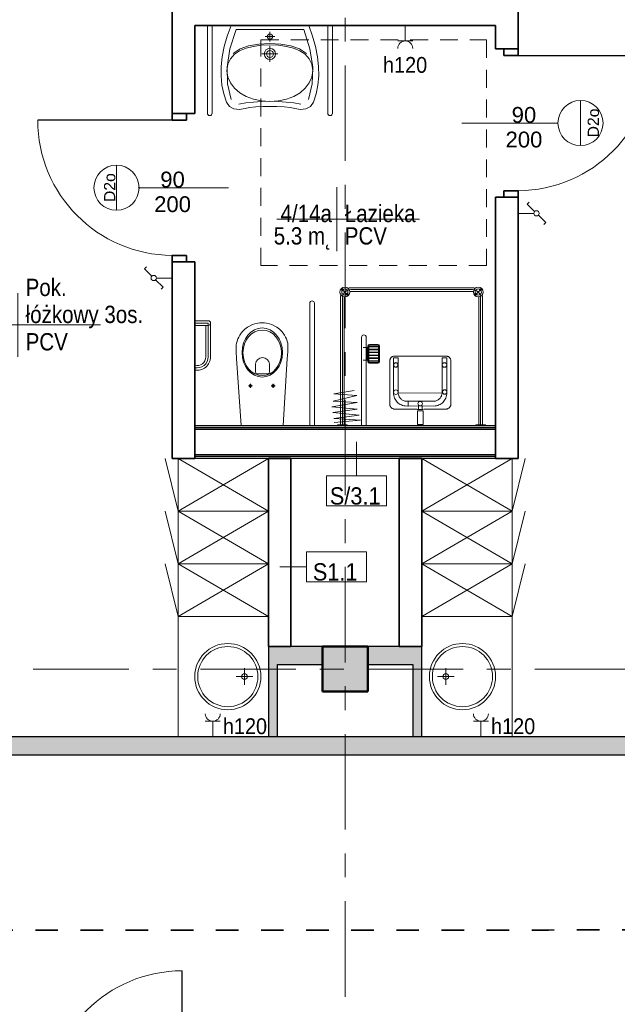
# Model space of a CAD drawing. Header units: centimetres. Extents: x 101 to 4622, y -1383 to 1498.
# Tile 66 of 68: x 3741 to 4138, y 390 to 1044. Entities that reach past the tile are written whole.
import ezdxf

# ---------------------------------------------------------------- set-up
doc = ezdxf.new("R2010")
doc.units = ezdxf.units.CM
for name, pattern in [('Dash', [30, 15, -15]), ('Oś', [111.125, 63.5, -15.875, 15.875, -15.875]), ('Ponad', [19.844, 11.9065, -7.9375])]:
    doc.linetypes.add(name, pattern=pattern)
for name, color, linetype, lineweight in [('A-AREA-IDEN', 2, 'Continuous', 18), ('A-DETL', 90, 'Continuous', 9), ('A-DETL-GENF', 92, 'Continuous', 18), ('A-DETL-MEDM', 33, 'Continuous', 35), ('A-DOOR', 31, 'Continuous', 25), ('A-DOOR-IDEN', 31, 'Continuous', 18), ('A-FLOR-OVHD', 1, 'Ponad', 18), ('A-WALL', 113, 'Continuous', 25), ('A-WALL-FNSH', 113, 'Continuous', 25), ('A-WALL-IDEN', 211, 'Continuous', 18), ('A-WALL-PATT', 111, 'Continuous', 25), ('E-ELE-QPM-IDEN', 2, 'Continuous', 18), ('E-ELEC-EQPM', 71, 'Continuous', 18), ('I-FURN', 30, 'Continuous', 18), ('P-SANR-FIXT', 6, 'Continuous', 18), ('S-COLS', 52, 'Continuous', 25), ('S-GRID', 1, 'Continuous', 18)]:
    doc.layers.add(name, color=color, linetype=linetype, lineweight=lineweight)
doc.styles.add('Arial_1', font='arial.ttf', dxfattribs={"height": 7.5})
doc.styles.add('Arial_13', font='arial.ttf', dxfattribs={"width": 0.9, "height": 10.5})
doc.styles.add('Arial_4', font='arial.ttf', dxfattribs={"width": 0.85, "height": 11.5})
doc.styles.add('Arial_6', font='arial.ttf', dxfattribs={"width": 0.9, "height": 11.5})
doc.styles.add('Arial_7', font='arial.ttf', dxfattribs={"height": 10.5})

# ---------------------------------------------------------------- blocks, each defined once
blk = doc.blocks.new('M_Concrete-Square-Column - 300 x 300mm-1161001-4_piętro II PT - projektowany - PPOŻ B')
at = {"layer": 'S-COLS', "lineweight": 18}
blk.add_hatch(color=254, dxfattribs=at).paths.add_polyline_path([(15, 15), (-15, 15), (-15, -15), (15, -15)], flags=0)
at = {"layer": 'S-COLS', "lineweight": 50}
for p, q in [((15, 15), (-15, 15)), ((-15, 15), (-15, -15)), ((15, -15), (15, 15)), ((-15, -15), (15, -15))]:
    blk.add_line(p, q, dxfattribs=at)
blk = doc.blocks.new('DRZWI 1S - Drzwi 90-1363984-4_piętro II PT - projektowany - PPOŻ B')
at = {"layer": 'A-DETL-GENF'}
for p, q in [((-50, 6), (-50, -3.5)), ((-45.7, 6), (-50, 6)), ((-45.7, -3.5), (-45.7, 6)), ((50, 6), (45.7, 6)), ((45.7, 6), (45.7, -3.5)), ((50, -3.5), (50, 6)), ((-50, -3.5), (-45.7, -3.5)), ((45.7, -3.5), (50, -3.5))]:
    blk.add_line(p, q, dxfattribs=at)
at = {"layer": 'A-DETL-MEDM'}
for p, q in [((-45.7, 6), (-50, 6)), ((-50, 6), (-50, -3.5)), ((-45.7, -3.5), (-45.7, 6)), ((45.7, -3.5), (45.7, 6)), ((45.7, 6), (50, 6)), ((50, 6), (50, -3.5)), ((-50, -3.5), (-45.7, -3.5)), ((50, -3.5), (45.7, -3.5))]:
    blk.add_line(p, q, dxfattribs=at)
at = {"layer": 'A-DOOR'}
blk.add_line((45.7, 6), (45.7, 95.39), dxfattribs=at)
at = {"layer": 'A-DOOR', "lineweight": 18}
blk.add_line((0, 28.5), (0, -28.5), dxfattribs=at)
blk.add_arc((45.7, 5.39), 90, 90, 179.60932, dxfattribs=at)
blk = doc.blocks.new('umywalka dla N_65x56 koło - Type 1-1334146-4_piętro II PT - projektowany - PPOŻ B')
at = {"layer": 'P-SANR-FIXT'}
for p, q in [((-29.1, -65.9), (-29.1, -7.5)), ((-25.9, -65.9), (-25.9, -7.5)), ((-15.89, -14.7), (-13.31, -7.5)), ((-14.09, -23.15), (-10.01, -10.3)), ((-10.01, -10.3), (12.5, -10.3)), ((12.5, -10.3), (35.01, -10.3)), ((12.5, -18.23), (12.5, -11.72)), ((35.01, -10.3), (39.09, -23.15)), ((38.31, -7.5), (40.89, -14.7)), ((50.9, -65.9), (50.9, -7.5)), ((54.1, -7.5), (54.1, -65.9)), ((-17.85, -21.67), (-15.89, -14.7)), ((12.43, -19.54), (5.06, -19.92)), ((15.75, -14.98), (9.25, -14.98)), ((10.89, -14.3), (10.75, -14.98)), ((10.75, -14.98), (10.89, -15.66)), ((11.26, -13.74), (10.89, -14.3)), ((10.89, -15.66), (11.26, -16.21)), ((11.82, -13.36), (11.26, -13.74)), ((11.26, -16.21), (11.82, -16.59)), ((12.5, -13.22), (11.82, -13.36)), ((11.82, -16.59), (12.5, -16.73)), ((19.81, -19.92), (12.43, -19.54)), ((13.18, -13.36), (12.5, -13.22)), ((12.5, -16.73), (13.18, -16.59)), ((13.74, -13.74), (13.18, -13.36)), ((13.18, -16.59), (13.74, -16.21)), ((14.11, -14.3), (13.74, -13.74)), ((13.74, -16.21), (14.11, -15.66)), ((14.25, -14.98), (14.11, -14.3)), ((14.11, -15.66), (14.25, -14.98)), ((40.89, -14.7), (42.85, -21.67)), ((-19.18, -28.39), (-17.85, -21.67)), ((-15.95, -35.24), (-14.09, -23.15)), ((-7.38, -23.21), (-11.89, -26.24)), ((-11.14, -26.76), (-7.63, -24.42)), ((-7.63, -24.42), (-3.39, -22.67)), ((-1.64, -21.13), (-7.38, -23.21)), ((-3.39, -22.67), (1.45, -21.46)), ((5.06, -19.92), (-1.64, -21.13)), ((1.45, -21.46), (6.76, -20.76)), ((6.76, -20.76), (12.43, -20.54)), ((9.04, -25.06), (8.75, -26.51)), ((9.85, -23.86), (9.04, -25.06)), ((11.04, -23.06), (9.85, -23.86)), ((10.38, -25.62), (10.2, -26.51)), ((10.87, -24.89), (10.38, -25.62)), ((11.61, -24.39), (10.87, -24.89)), ((12.5, -22.76), (11.04, -23.06)), ((12.5, -24.21), (11.61, -24.39)), ((12.43, -20.54), (18.1, -20.76)), ((12.5, -31.76), (12.5, -21.26)), ((13.96, -23.06), (12.5, -22.76)), ((13.39, -24.39), (12.5, -24.21)), ((14.13, -24.89), (13.39, -24.39)), ((15.15, -23.86), (13.96, -23.06)), ((14.62, -25.62), (14.13, -24.89)), ((14.8, -26.51), (14.62, -25.62)), ((15.96, -25.06), (15.15, -23.86)), ((16.25, -26.51), (15.96, -25.06)), ((18.1, -20.76), (23.42, -21.46)), ((26.51, -21.13), (19.81, -19.92)), ((23.42, -21.46), (28.26, -22.67)), ((32.25, -23.21), (26.51, -21.13)), ((28.26, -22.67), (32.5, -24.42)), ((36.76, -26.24), (32.25, -23.21)), ((32.5, -24.42), (36.01, -26.76)), ((39.09, -23.15), (40.95, -35.24)), ((42.85, -21.67), (44.18, -28.39)), ((-19.89, -34.88), (-19.18, -28.39)), ((-15.49, -33.33), (-13.8, -29.72)), ((-13.8, -29.72), (-11.14, -26.76)), ((7.16, -26.51), (17.84, -26.51)), ((8.75, -26.51), (9.04, -27.97)), ((9.04, -27.97), (9.85, -29.16)), ((9.85, -29.16), (11.04, -29.97)), ((10.2, -26.51), (10.38, -27.41)), ((10.38, -27.41), (10.87, -28.14)), ((10.87, -28.14), (11.61, -28.63)), ((11.04, -29.97), (12.5, -30.26)), ((11.61, -28.63), (12.5, -28.81)), ((12.5, -28.81), (13.39, -28.63)), ((12.5, -30.26), (13.96, -29.97)), ((13.39, -28.63), (14.13, -28.14)), ((13.96, -29.97), (15.15, -29.16)), ((14.13, -28.14), (14.62, -27.41)), ((14.62, -27.41), (14.8, -26.51)), ((15.15, -29.16), (15.96, -27.97)), ((15.96, -27.97), (16.25, -26.51)), ((36.01, -26.76), (38.67, -29.72)), ((38.67, -29.72), (40.36, -33.33)), ((44.18, -28.39), (44.89, -34.88)), ((-19.97, -41.14), (-19.89, -34.88)), ((-16.08, -37.64), (-15.49, -33.33)), ((-15.49, -41.92), (-16.08, -37.64)), ((-15.64, -46.48), (-15.95, -35.24)), ((40.36, -33.33), (40.95, -37.64)), ((40.95, -37.64), (40.36, -41.92)), ((40.95, -35.24), (40.64, -46.48)), ((44.89, -34.88), (44.97, -41.14)), ((-19.42, -47.19), (-19.97, -41.14)), ((-13.79, -45.83), (-15.49, -41.92)), ((40.36, -41.92), (38.68, -45.83)), ((44.97, -41.14), (44.42, -47.19)), ((-18.22, -53.01), (-19.42, -47.19)), ((-13.17, -56.78), (-15.64, -46.48)), ((-11.11, -49.31), (-13.79, -45.83)), ((-7.59, -52.29), (-11.11, -49.31)), ((-3.33, -54.72), (-7.59, -52.29)), ((32.54, -52.29), (28.31, -54.72)), ((36.03, -49.31), (32.54, -52.29)), ((38.68, -45.83), (36.03, -49.31)), ((40.64, -46.48), (38.17, -56.78)), ((44.42, -47.19), (43.22, -53.01)), ((-16.38, -58.62), (-18.22, -53.01)), ((-14.43, -61.47), (-16.38, -58.62)), ((-3.44, -59.13), (1.64, -58.58)), ((1.52, -56.54), (-3.33, -54.72)), ((6.84, -57.67), (1.52, -56.54)), ((1.64, -58.58), (6.99, -58.24)), ((12.52, -58.06), (6.84, -57.67)), ((6.99, -58.24), (12.48, -58.02)), ((12.48, -58.02), (17.98, -58.24)), ((18.18, -57.67), (12.52, -58.06)), ((17.98, -58.24), (23.33, -58.58)), ((23.49, -56.54), (18.18, -57.67)), ((23.33, -58.58), (28.41, -59.13)), ((28.31, -54.72), (23.49, -56.54)), ((41.38, -58.62), (39.43, -61.47)), ((43.22, -53.01), (41.38, -58.62)), ((-11.49, -63.08), (-14.43, -61.47)), ((-7.9, -63.51), (-11.49, -63.08)), ((-8.14, -60.01), (-3.44, -59.13)), ((-3.96, -62.78), (-7.9, -63.51)), ((-1.14, -62.22), (-3.96, -62.78)), ((3.08, -61.79), (-1.14, -62.22)), ((7.9, -61.54), (3.08, -61.79)), ((12.5, -61.51), (7.9, -61.54)), ((17.1, -61.54), (12.5, -61.51)), ((21.92, -61.79), (17.1, -61.54)), ((26.14, -62.22), (21.92, -61.79)), ((28.96, -62.78), (26.14, -62.22)), ((28.41, -59.13), (33.11, -60.01)), ((32.9, -63.51), (28.96, -62.78)), ((36.49, -63.08), (32.9, -63.51)), ((39.43, -61.47), (36.49, -63.08))]:
    blk.add_line(p, q, dxfattribs=at)
for centre in [(-27.5, -65.9), (52.5, -65.9)]:
    blk.add_arc(centre, 1.6, 180, 0, dxfattribs=at)
blk = doc.blocks.new('DRZWI 1S_łazienkowe - Drzwi 90-1357769-4_piętro II PT - projektowany - PPOŻ B')
at = {"layer": 'A-DETL-GENF'}
for p, q in [((-49.3, 2), (-45, 2)), ((-49.3, -7.5), (-49.3, 2)), ((-45, 2), (-45, -7.5)), ((45, 2), (49.3, 2)), ((45, -7.5), (45, 2)), ((49.3, 2), (49.3, -7.5)), ((-45, -7.5), (-49.3, -7.5)), ((49.3, -7.5), (45, -7.5))]:
    blk.add_line(p, q, dxfattribs=at)
at = {"layer": 'A-DETL-MEDM'}
for p, q in [((-49.3, -7.5), (-49.3, 2)), ((-49.3, 2), (-45, 2)), ((-45, 2), (-45, -7.5)), ((45, 2), (45, -7.5)), ((49.3, 2), (45, 2)), ((49.3, -7.5), (49.3, 2)), ((-45, -7.5), (-49.3, -7.5)), ((45, -7.5), (49.3, -7.5))]:
    blk.add_line(p, q, dxfattribs=at)
at = {"layer": 'A-DOOR', "lineweight": 18}
blk.add_line((0, -30), (0, 30), dxfattribs=at)
at = {"layer": 'A-DOOR'}
blk.add_line((45, -7.5), (45, -96.89), dxfattribs=at)
at = {"layer": 'A-DOOR', "lineweight": 18}
blk.add_arc((45, -6.89), 90, 180.39068, 270, dxfattribs=at)
blk = doc.blocks.new('DRZWI 1S_łazienkowe - Drzwi 90-1357770-4_piętro II PT - projektowany - PPOŻ B')
at = {"layer": 'A-DETL-GENF'}
for p, q in [((-49.3, 7.5), (-49.3, -2)), ((-45, 7.5), (-49.3, 7.5)), ((-45, -2), (-45, 7.5)), ((49.3, 7.5), (45, 7.5)), ((45, 7.5), (45, -2)), ((49.3, -2), (49.3, 7.5)), ((-49.3, -2), (-45, -2)), ((45, -2), (49.3, -2))]:
    blk.add_line(p, q, dxfattribs=at)
at = {"layer": 'A-DETL-MEDM'}
for p, q in [((-45, 7.5), (-49.3, 7.5)), ((-49.3, 7.5), (-49.3, -2)), ((-45, -2), (-45, 7.5)), ((45, -2), (45, 7.5)), ((45, 7.5), (49.3, 7.5)), ((49.3, 7.5), (49.3, -2)), ((-49.3, -2), (-45, -2)), ((49.3, -2), (45, -2))]:
    blk.add_line(p, q, dxfattribs=at)
at = {"layer": 'A-DOOR'}
blk.add_line((45, 7.5), (45, 96.89), dxfattribs=at)
at = {"layer": 'A-DOOR', "lineweight": 18}
blk.add_line((0, 30), (0, -30), dxfattribs=at)
blk.add_arc((45, 6.89), 90, 90, 179.60932, dxfattribs=at)
blk = doc.blocks.new('Blat - Blat-1345692-4_piętro II PT - projektowany - PPOŻ B')
at = {"layer": 'I-FURN'}
for p, q in [((0, -60), (0, 0)), ((80, -60), (0, -60))]:
    blk.add_line(p, q, dxfattribs=at)
blk = doc.blocks.new('umywalka okrągła d _44cm stal nierdzewna - Type 1-1345693-4_piętro II PT - projektowany - PPOŻ B')
at = {"layer": 'P-SANR-FIXT'}
for p, q in [((7, -18.93), (18, -18.93)), ((12.5, -13.43), (12.5, -24.43))]:
    blk.add_line(p, q, dxfattribs=at)
for centre, radius in [((12.5, -30), 22), ((12.5, -30), 20), ((12.5, -18.93), 1.9)]:
    blk.add_circle(centre, radius, dxfattribs=at)
blk = doc.blocks.new('Blat - Blat-1344448-4_piętro II PT - projektowany - PPOŻ B')
at = {"layer": 'I-FURN'}
for p, q in [((0, 60), (0, 0)), ((80, 60), (0, 60))]:
    blk.add_line(p, q, dxfattribs=at)
blk = doc.blocks.new('umywalka okrągła d _44cm stal nierdzewna - Type 1-1345566-4_piętro II PT - projektowany - PPOŻ B')
at = {"layer": 'P-SANR-FIXT'}
for p, q in [((12.5, 13.43), (12.5, 24.43)), ((7, 18.93), (18, 18.93))]:
    blk.add_line(p, q, dxfattribs=at)
for centre, radius in [((12.5, 30), 22), ((12.5, 30), 20), ((12.5, 18.93), 1.9)]:
    blk.add_circle(centre, radius, dxfattribs=at)
blk = doc.blocks.new('miska ustępowa dla N_35_5x54 wisząca koło narożna - Type 1-1388887-4_piętro II PT - projektowany - PPOŻ B')
at = {"layer": 'P-SANR-FIXT'}
for p, q in [((44.09, 92.2), (44.09, 11)), ((47.21, 92.2), (47.21, 11)), ((-23.38, 80.62), (-32.35, 80.62)), ((-23.38, 79.06), (-32.35, 79.06)), ((-23.38, 56.63), (-23.38, 79.06)), ((-21.82, 56.63), (-21.82, 79.06)), ((7.56, 78.51), (9.56, 78.98)), ((9.56, 78.98), (11.02, 79.17)), ((11.02, 79.17), (12.5, 79.25)), ((12.5, 79.25), (13.98, 79.17)), ((13.98, 79.17), (15.44, 78.98)), ((15.44, 78.98), (17.44, 78.51)), ((-32.35, 77.5), (-23.38, 77.5)), ((-24.94, 56.63), (-24.94, 77.5)), ((-2.34, 71.05), (-1.51, 72.26)), ((-1.51, 72.26), (-0.58, 73.39)), ((-0.58, 73.39), (1.02, 74.96)), ((1.02, 74.96), (2.75, 76.27)), ((2.75, 76.27), (4.01, 77.03)), ((4.01, 77.03), (6.13, 78.05)), ((6.13, 78.05), (7.56, 78.51)), ((17.44, 78.51), (18.87, 78.05)), ((18.87, 78.05), (20.99, 77.03)), ((20.99, 77.03), (22.25, 76.27)), ((22.25, 76.27), (23.98, 74.96)), ((23.98, 74.96), (25.58, 73.39)), ((25.58, 73.39), (26.51, 72.26)), ((26.51, 72.26), (27.34, 71.05)), ((-4.82, 64.32), (-4.57, 65.68)), ((-4.57, 65.68), (-4.19, 67.09)), ((-4.19, 67.09), (-3.69, 68.46)), ((-3.69, 68.46), (-3.07, 69.78)), ((-3.07, 69.78), (-2.34, 71.05)), ((27.34, 71.05), (28.07, 69.78)), ((28.07, 69.78), (28.69, 68.46)), ((28.69, 68.46), (29.19, 67.09)), ((29.19, 67.09), (29.57, 65.68)), ((29.57, 65.68), (29.53, 64.32)), ((-4.88, 59.89), (-4.82, 64.32)), ((-4.56, 55.56), (-4.88, 59.89)), ((29.58, 59.89), (29.22, 55.56)), ((29.53, 64.32), (29.58, 59.89)), ((-1.4, 11), (-4.56, 55.56)), ((29.22, 55.56), (26.4, 11)), ((8.17, 46.6), (8.17, 51.72)), ((17.32, 51.72), (17.32, 46.6)), ((16.4, 45.33), (9.09, 45.33)), ((3.32, 37.31), (6.14, 37.31)), ((4.69, 35.9), (4.69, 38.7)), ((18.43, 37.31), (21.25, 37.31)), ((19.8, 35.9), (19.8, 38.7))]:
    blk.add_line(p, q, dxfattribs=at)
for centre in [(4.69, 37.31), (19.8, 37.31)]:
    blk.add_circle(centre, 0.825, dxfattribs=at)
for centre, radius, start, end in [((45.65, 92.2), 1.56, 0, 180), ((-23.38, 79.06), 1.56, 360, 90), ((-23.38, 79.06), 1.56, 270, 360), ((-30.79, 56.63), 5.85, 254.56176, 0), ((-30.79, 56.63), 7.41, 257.86726, 0), ((-30.79, 56.63), 8.97, 260.00043, 0), ((12.74, 51.5), 4.58, 2.80221, 177.19779), ((9.34, 46.48), 1.17, 174.11014, 257.76605), ((16.15, 46.48), 1.17, 282.23395, 5.88986)]:
    blk.add_arc(centre, radius, start, end, dxfattribs=at)
for centre, major_axis, ratio in [((12.55, 59.51), (0, 16.33), 0.823529), ((12.55, 59.26), (0, 15.16), 0.845174)]:
    blk.add_ellipse(centre, major_axis=major_axis, ratio=ratio, dxfattribs=at)
blk = doc.blocks.new('szafki szatniowe - szafki bez siedziska-1388242-4_piętro II PT - projektowany - PPOŻ B')
at = {"layer": 'I-FURN'}
for p, q in [((-17.5, 60), (17.5, 68.63)), ((17.5, 60), (52.5, 68.63)), ((52.5, 60), (87.5, 68.63)), ((17.5, 0), (-17.5, 60)), ((17.5, 60), (-17.5, 0)), ((-17.5, 60), (17.5, 60)), ((-17.5, 0), (-17.5, 60)), ((52.5, 0), (17.5, 60)), ((52.5, 60), (17.5, 0)), ((17.5, 60), (52.5, 60)), ((17.5, 0), (17.5, 60)), ((17.5, 60), (17.5, 0)), ((87.5, 0), (52.5, 60)), ((87.5, 60), (52.5, 0)), ((52.5, 60), (87.5, 60)), ((52.5, 0), (52.5, 60)), ((52.5, 60), (52.5, 0))]:
    blk.add_line(p, q, dxfattribs=at)
blk = doc.blocks.new('szafki szatniowe - szafki bez siedziska-1388164-4_piętro II PT - projektowany - PPOŻ B')
at = {"layer": 'I-FURN'}
for p, q in [((17.5, -60), (-17.5, 0)), ((-17.5, 0), (-17.5, -60)), ((52.5, -60), (17.5, 0)), ((17.5, -60), (17.5, 0)), ((87.5, -60), (52.5, 0)), ((17.5, 0), (-17.5, -60)), ((52.5, 0), (17.5, -60)), ((17.5, 0), (17.5, -60)), ((87.5, 0), (52.5, -60)), ((52.5, 0), (52.5, -60)), ((52.5, -60), (52.5, 0)), ((-17.5, -60), (17.5, -68.63)), ((-17.5, -60), (17.5, -60)), ((17.5, -60), (52.5, -68.63)), ((17.5, -60), (52.5, -60)), ((52.5, -60), (87.5, -68.63)), ((52.5, -60), (87.5, -60))]:
    blk.add_line(p, q, dxfattribs=at)
blk = doc.blocks.new('brodzik natryskowy dla N - Type 1-1388449-4_piętro II PT - projektowany - PPOŻ B')
at = {"layer": 'P-SANR-FIXT'}
for p, q in [((-35.25, 97.25), (-40.13, 102.13)), ((47.11, 102.55), (-33.8, 102.55)), ((-33.8, 101.3), (47.11, 101.3)), ((47.11, 100.05), (-33.8, 100.05)), ((48.56, 97.25), (53.43, 102.13)), ((-40.55, 11.3), (-40.55, 95.8)), ((-39.3, 11), (-39.3, 95.8)), ((-38.05, 11.3), (-38.05, 95.8)), ((51.36, 11.3), (51.36, 95.8)), ((52.61, 11), (52.61, 96)), ((53.86, 11.3), (53.86, 95.8)), ((-26.61, 11.2), (-26.61, 69.6)), ((-23.41, 69.6), (-23.41, 11.2)), ((-22.41, 62.85), (-25.41, 62.85)), ((-22.81, 62.85), (-22.81, 54.35)), ((-22.61, 62.85), (-22.61, 54.35)), ((-22.41, 63.8), (-22.41, 53.4)), ((-22.11, 63.8), (-22.11, 53.4)), ((-21.81, 63.8), (-21.81, 53.4)), ((-21.81, 63.5), (-15.21, 63.5)), ((-21.81, 63.2), (-15.21, 63.2)), ((-21.81, 61.6), (-15.21, 61.6)), ((-21.81, 61.3), (-15.21, 61.3)), ((-21.81, 59.7), (-15.21, 59.7)), ((-21.81, 59.4), (-15.21, 59.4)), ((-15.71, 64.9), (-21.31, 64.9)), ((-15.71, 64.6), (-21.31, 64.6)), ((-15.71, 64.3), (-21.31, 64.3)), ((-15.21, 53.4), (-15.21, 63.8)), ((-14.91, 53.4), (-14.91, 63.8)), ((-14.61, 53.4), (-14.61, 63.8)), ((-22.41, 54.35), (-25.41, 54.35)), ((-21.81, 57.8), (-15.21, 57.8)), ((-21.81, 57.5), (-15.21, 57.5)), ((-21.81, 55.9), (-15.21, 55.9)), ((-21.81, 55.6), (-15.21, 55.6)), ((-21.81, 54), (-15.21, 54)), ((-21.81, 53.7), (-15.21, 53.7)), ((-21.31, 52.9), (-15.71, 52.9)), ((-21.31, 52.6), (-15.71, 52.6)), ((-7.74, 54.37), (-7.7, 54.64)), ((-7.74, 54.09), (-7.74, 54.37)), ((-7.74, 24.55), (-7.74, 54.09)), ((-7.7, 54.64), (-7.62, 54.91)), ((-7.62, 54.91), (-7.52, 55.18)), ((-7.52, 55.18), (-7.4, 55.43)), ((-7.4, 55.43), (-7.25, 55.67)), ((-7.25, 55.67), (-7.07, 55.9)), ((-7.07, 55.9), (-6.88, 56.11)), ((-6.88, 56.11), (-6.67, 56.31)), ((-6.67, 56.31), (-6.44, 56.49)), ((-6.44, 56.49), (-6.2, 56.64)), ((-6.2, 56.64), (-5.95, 56.77)), ((-5.95, 56.77), (-5.69, 56.88)), ((-5.69, 56.88), (-5.41, 56.96)), ((-5.41, 56.96), (-5.13, 57.01)), ((-5.29, 56.03), (-5.37, 32.6)), ((-2.15, 56.03), (-5.29, 56.03)), ((-5.13, 57.01), (29.82, 57.01)), ((-4.6, 52.36), (-4.48, 52.43)), ((-4.48, 52.43), (-4.35, 52.49)), ((-4.35, 52.49), (-4.21, 52.54)), ((-4.21, 52.54), (-4.07, 52.58)), ((-4.07, 52.58), (-3.93, 52.6)), ((-3.93, 52.6), (-3.78, 52.61)), ((-3.78, 52.61), (-3.63, 52.6)), ((-3.63, 52.6), (-3.48, 52.58)), ((-3.48, 52.58), (-3.34, 52.54)), ((-3.34, 52.54), (-3.21, 52.49)), ((-3.21, 52.49), (-3.08, 52.43)), ((-3.08, 52.43), (-2.96, 52.36)), ((-2.15, 32.63), (-2.15, 56.03)), ((26.92, 56.03), (30.07, 56.03)), ((26.92, 56.03), (26.92, 32.43)), ((29.82, 57.01), (30.1, 57.01)), ((30.07, 32.63), (30.07, 56.03)), ((30.1, 57.01), (30.38, 56.96)), ((30.38, 56.96), (30.65, 56.89)), ((30.65, 56.89), (30.92, 56.78)), ((30.92, 56.78), (31.17, 56.66)), ((31.17, 56.66), (31.41, 56.51)), ((31.41, 56.51), (31.64, 56.34)), ((31.64, 56.34), (31.85, 56.14)), ((31.85, 56.14), (32.05, 55.93)), ((32.05, 55.93), (32.22, 55.71)), ((32.22, 55.71), (32.38, 55.46)), ((32.38, 55.46), (32.51, 55.21)), ((32.51, 55.21), (32.61, 54.94)), ((32.61, 54.94), (32.69, 54.67)), ((32.69, 54.67), (32.74, 54.38)), ((32.74, 54.38), (32.74, 24.86)), ((-21.31, 52.3), (-15.71, 52.3)), ((-5.24, 51.15), (-5.23, 51.29)), ((-5.23, 51), (-5.24, 51.15)), ((-5.23, 51.29), (-5.21, 51.44)), ((-5.21, 50.85), (-5.23, 51)), ((-5.21, 51.44), (-5.18, 51.58)), ((-5.18, 50.71), (-5.21, 50.85)), ((-5.18, 51.58), (-5.13, 51.71)), ((-5.13, 50.58), (-5.18, 50.71)), ((-5.13, 51.71), (-5.07, 51.84)), ((-5.07, 50.45), (-5.13, 50.58)), ((-5.07, 51.84), (-4.99, 51.96)), ((-4.99, 50.33), (-5.07, 50.45)), ((-4.99, 51.96), (-4.91, 52.08)), ((-4.91, 50.21), (-4.99, 50.33)), ((-4.91, 52.08), (-4.81, 52.18)), ((-4.81, 50.11), (-4.91, 50.21)), ((-4.81, 52.18), (-4.71, 52.27)), ((-4.71, 50.02), (-4.81, 50.11)), ((-4.71, 52.27), (-4.6, 52.36)), ((-4.6, 49.93), (-4.71, 50.02)), ((-4.48, 49.86), (-4.6, 49.93)), ((-4.35, 49.8), (-4.48, 49.86)), ((-4.21, 49.75), (-4.35, 49.8)), ((-4.07, 49.71), (-4.21, 49.75)), ((-3.93, 49.69), (-4.07, 49.71)), ((-3.78, 49.68), (-3.93, 49.69)), ((-3.48, 49.71), (-3.63, 49.69)), ((-3.34, 49.75), (-3.48, 49.71)), ((-3.21, 49.8), (-3.34, 49.75)), ((-3.08, 49.86), (-3.21, 49.8)), ((-2.96, 49.93), (-3.08, 49.86)), ((-2.96, 52.36), (-2.85, 52.27)), ((-2.85, 50.02), (-2.96, 49.93)), ((-2.85, 52.27), (-2.74, 52.18)), ((-2.74, 50.11), (-2.85, 50.02)), ((-2.74, 52.18), (-2.65, 52.08)), ((-2.65, 50.21), (-2.74, 50.11)), ((-2.65, 52.08), (-2.56, 51.96)), ((-2.56, 50.33), (-2.65, 50.21)), ((-2.56, 51.96), (-2.49, 51.84)), ((-2.49, 50.45), (-2.56, 50.33)), ((-2.49, 51.84), (-2.43, 51.71)), ((-2.43, 50.58), (-2.49, 50.45)), ((-2.43, 51.71), (-2.38, 51.58)), ((-2.38, 50.71), (-2.43, 50.58)), ((-2.38, 51.58), (-2.34, 51.44)), ((-2.34, 50.85), (-2.38, 50.71)), ((-2.34, 51.44), (-2.32, 51.29)), ((-2.32, 51), (-2.34, 50.85)), ((-2.32, 51.29), (-2.31, 51.15)), ((-2.31, 51.15), (-2.32, 51)), ((-44.99, 32.02), (-31.46, 34.32)), ((-45.5, 27.16), (-29.67, 31)), ((-29.41, 26.14), (-45.5, 27.16)), ((-29.67, 31), (-44.99, 32.02)), ((-5.37, 32.6), (-5.32, 31.71)), ((-5.32, 31.71), (-5.19, 30.85)), ((-5.19, 30.85), (-4.98, 30.01)), ((-4.98, 30.01), (-4.68, 29.22)), ((-4.68, 29.22), (-4.32, 28.45)), ((-4.32, 28.45), (-3.88, 27.74)), ((-3.88, 27.74), (-3.38, 27.07)), ((-3.38, 27.07), (-2.82, 26.45)), ((-2.82, 26.45), (-2.2, 25.89)), ((26.92, 32.43), (-2.15, 32.63)), ((-2.03, 31.55), (-2.11, 32.1)), ((-1.89, 31.01), (-2.03, 31.55)), ((-1.71, 30.51), (-1.89, 31.01)), ((-1.47, 30.02), (-1.71, 30.51)), ((-1.19, 29.56), (-1.47, 30.02)), ((-0.87, 29.14), (-1.19, 29.56)), ((-0.51, 28.74), (-0.87, 29.14)), ((-0.12, 28.38), (-0.51, 28.74)), ((0.31, 28.06), (-0.12, 28.38)), ((0.76, 27.79), (0.31, 28.06)), ((1.25, 27.55), (0.76, 27.79)), ((1.76, 27.36), (1.25, 27.55)), ((2.29, 27.23), (1.76, 27.36)), ((2.84, 27.14), (2.29, 27.23)), ((3.4, 27.11), (2.84, 27.14)), ((4.41, 27.12), (3.4, 27.11)), ((3.78, 27.12), (21.37, 27.12)), ((4.41, 23.89), (4.41, 27.12)), ((21.37, 27.12), (21.94, 27.14)), ((21.94, 27.14), (22.49, 27.23)), ((22.49, 27.23), (23.02, 27.36)), ((23.02, 27.36), (23.53, 27.55)), ((23.53, 27.55), (24.01, 27.79)), ((24.01, 27.79), (24.47, 28.06)), ((24.47, 28.06), (24.89, 28.38)), ((24.89, 28.38), (25.29, 28.74)), ((25.29, 28.74), (25.65, 29.14)), ((25.65, 29.14), (25.96, 29.56)), ((25.96, 29.56), (26.24, 30.02)), ((26.24, 30.02), (26.48, 30.51)), ((26.48, 30.51), (26.66, 31.01)), ((26.66, 31.01), (26.8, 31.55)), ((26.8, 31.55), (26.88, 32.1)), ((27.59, 26.45), (26.98, 25.89)), ((28.16, 27.07), (27.59, 26.45)), ((28.66, 27.74), (28.16, 27.07)), ((29.09, 28.45), (28.66, 27.74)), ((29.46, 29.22), (29.09, 28.45)), ((29.75, 30.01), (29.46, 29.22)), ((29.97, 30.85), (29.75, 30.01)), ((30.1, 31.71), (29.97, 30.85)), ((30.15, 32.6), (30.1, 31.71)), ((-46.26, 23.33), (-29.41, 26.14)), ((-29.41, 21.8), (-46.26, 23.33)), ((-45.75, 19.5), (-29.41, 21.8)), ((-7.7, 24.28), (-7.74, 24.55)), ((-7.62, 24.01), (-7.7, 24.28)), ((-7.51, 23.75), (-7.62, 24.01)), ((-7.38, 23.5), (-7.51, 23.75)), ((-7.23, 23.25), (-7.38, 23.5)), ((-7.05, 23.02), (-7.23, 23.25)), ((-6.85, 22.81), (-7.05, 23.02)), ((-6.64, 22.61), (-6.85, 22.81)), ((-6.41, 22.43), (-6.64, 22.61)), ((-6.17, 22.27), (-6.41, 22.43)), ((-5.92, 22.14), (-6.17, 22.27)), ((-5.66, 22.03), (-5.92, 22.14)), ((-5.39, 21.95), (-5.66, 22.03)), ((-5.12, 21.9), (-5.39, 21.95)), ((-4.84, 21.88), (-5.12, 21.9)), ((10.32, 21.88), (-4.84, 21.88)), ((-2.2, 25.89), (-1.53, 25.38)), ((-1.53, 25.38), (-0.81, 24.95)), ((-0.81, 24.95), (-0.05, 24.58)), ((-0.05, 24.58), (0.75, 24.29)), ((0.75, 24.29), (1.58, 24.07)), ((1.58, 24.07), (2.44, 23.94)), ((2.44, 23.94), (4.41, 23.89)), ((22.33, 23.94), (3.78, 23.89)), ((10.54, 20.79), (14.45, 20.79)), ((10.54, 11.52), (10.54, 20.79)), ((14.44, 21.54), (10.55, 21.51)), ((11.19, 23.94), (13.8, 23.94)), ((11.19, 21.67), (11.19, 23.94)), ((13.8, 21.67), (11.19, 21.67)), ((13.8, 23.94), (13.8, 21.67)), ((14.45, 11.52), (14.45, 20.79)), ((30.14, 21.88), (14.73, 21.88)), ((23.2, 24.07), (22.33, 23.94)), ((24.03, 24.29), (23.2, 24.07)), ((24.83, 24.58), (24.03, 24.29)), ((25.59, 24.95), (24.83, 24.58)), ((26.31, 25.38), (25.59, 24.95)), ((26.98, 25.89), (26.31, 25.38)), ((30.36, 21.95), (30.1, 21.9)), ((30.62, 22.03), (30.14, 21.88)), ((30.87, 22.14), (30.62, 22.03)), ((31.12, 22.28), (30.87, 22.14)), ((31.36, 22.44), (31.12, 22.28)), ((31.59, 22.62), (31.36, 22.44)), ((31.81, 22.82), (31.59, 22.62)), ((32.01, 23.04), (31.81, 22.82)), ((32.19, 23.27), (32.01, 23.04)), ((32.35, 23.52), (32.19, 23.27)), ((32.49, 23.77), (32.35, 23.52)), ((32.6, 24.04), (32.49, 23.77)), ((32.68, 24.31), (32.6, 24.04)), ((32.74, 24.58), (32.68, 24.31)), ((32.74, 24.86), (32.74, 24.58)), ((-28.14, 17.71), (-45.75, 19.5)), ((-44.99, 15.67), (-28.14, 17.71)), ((-27.37, 14.39), (-44.99, 15.67)), ((-44.73, 12.86), (-27.37, 14.39)), ((-42.55, 11.3), (-42.55, 11)), ((-36.05, 11.3), (-42.55, 11.3)), ((-36.05, 11), (-36.05, 11.3)), ((14.45, 11.52), (10.54, 11.52)), ((49.36, 11.3), (49.36, 11)), ((55.86, 11.3), (49.36, 11.3)), ((55.86, 11), (55.86, 11.3))]:
    blk.add_line(p, q, dxfattribs=at)
for centre, radius in [((-37.69, 99.69), 3.25), ((-39.18, 101.17), 0.62), ((-37.69, 99.69), 2.1), ((-39.18, 101.17), 0.32), ((-36.21, 98.2), 0.62), ((-36.21, 98.2), 0.32), ((51, 99.69), 3.25), ((49.51, 98.2), 0.62), ((51, 99.69), 2.1), ((49.51, 98.2), 0.32), ((52.48, 101.17), 0.62), ((52.48, 101.17), 0.32), ((-3.85, 51.24), 1.5), ((28.59, 51.18), 1.5), ((-3.77, 33.05), 1.5), ((28.71, 33.24), 1.5), ((12.42, 25.5), 1.5)]:
    blk.add_circle(centre, radius, dxfattribs=at)
for centre, radius, start, end in [((-33.8, 95.8), 5.5, 90, 180), ((-33.8, 95.8), 6.75, 90, 106.49649), ((-33.8, 95.8), 4.25, 90, 98.85109), ((47.11, 95.8), 6.75, 73.50351, 90), ((47.11, 95.8), 5.5, 0, 90), ((47.11, 95.8), 4.25, 81.14891, 90), ((-33.8, 95.8), 6.75, 163.50351, 180), ((-33.8, 95.8), 4.25, 171.14891, 180), ((47.11, 95.8), 4.25, 0, 8.85109), ((47.11, 95.8), 6.75, 0, 16.49649), ((-25.01, 69.6), 1.6, 0, 180), ((-21.31, 63.8), 1.1, 90, 180), ((-21.31, 63.8), 0.8, 90, 180), ((-21.31, 63.8), 0.5, 90, 180), ((-15.71, 63.8), 1.1, 0, 90), ((-15.71, 63.8), 0.8, 0, 90), ((-15.71, 63.8), 0.5, 0, 90), ((-21.31, 53.4), 1.1, 180, 270), ((-21.31, 53.4), 0.8, 180, 270), ((-21.31, 53.4), 0.5, 180, 270), ((-15.71, 53.4), 0.5, 270, 0), ((-15.71, 53.4), 0.8, 270, 0), ((-15.71, 53.4), 1.1, 270, 0)]:
    blk.add_arc(centre, radius, start, end, dxfattribs=at)
blk.add_ellipse((-23.14, 58.6), major_axis=(0, 0.325), ratio=0.224951, dxfattribs=at)
blk = doc.blocks.new('Przełącznik schodowy - Type 1-1452447-4_piętro II PT - projektowany - PPOŻ B')
at = {"layer": 'E-ELEC-EQPM'}
for p, q in [((13.74, 20.98), (18.68, 25.93)), ((18.68, 25.93), (19.99, 24.62)), ((6.32, 13.57), (5.01, 14.88)), ((11.26, 18.51), (6.32, 13.57)), ((12.5, 18), (12.5, 7.5))]:
    blk.add_line(p, q, dxfattribs=at)
blk.add_circle((12.5, 19.75), 1.75, dxfattribs=at)
blk = doc.blocks.new('gniazdo elektryczne pojedyncze - 120-1470673-4_piętro II PT - projektowany - PPOŻ B')
at = {"layer": 'E-ELEC-EQPM'}
for p, q in [((17.5, 17.83), (7.5, 17.83)), ((12.5, 17.83), (12.5, 7.5))]:
    blk.add_line(p, q, dxfattribs=at)
blk.add_arc((12.5, 22.83), 5, 180, 0, dxfattribs=at)
blk = doc.blocks.new('gniazdo elektryczne pojedyncze - 120-1470895-4_piętro II PT - projektowany - PPOŻ B')
at = {"layer": 'E-ELEC-EQPM'}
for p, q in [((17.5, 16.33), (7.5, 16.33)), ((12.5, 16.33), (12.5, 6))]:
    blk.add_line(p, q, dxfattribs=at)
blk.add_arc((12.5, 21.33), 5, 180, 0, dxfattribs=at)
blk = doc.blocks.new('METKA_POMIESZCZENIA1 - Rozbudowana - bez ramki-1409110-4_piętro II PT - projektowany - PPOŻ B')
at = {"layer": 'A-AREA-IDEN'}
for p, q in [((0, 0.425), (0, 0)), ((-0.8, 0), (1.1, 0)), ((0, 0), (0, -0.425))]:
    blk.add_line(p, q, dxfattribs=at)
blk = doc.blocks.new('etykieta drzwi wymiar i kategoria - etykieta drzwi 1S dół - krótka-1350612-4_piętro II PT - projektowany - PPOŻ B')
at = {"layer": 'A-DOOR-IDEN'}
for p, q in [((0, 0), (0, -0.898)), ((-0.3, -1.198), (0.3, -1.198))]:
    blk.add_line(p, q, dxfattribs=at)
blk.add_circle((0, -1.198), 0.3, dxfattribs=at)
blk = doc.blocks.new('etykieta drzwi wymiar i kategoria - etykieta drzwi 1S góra - krótka-1350610-4_piętro II PT - projektowany - PPOŻ B')
at = {"layer": 'A-DOOR-IDEN'}
for p, q in [((-0.3, 1.198), (0.3, 1.198)), ((0, 0), (0, 0.898))]:
    blk.add_line(p, q, dxfattribs=at)
blk.add_circle((0, 1.198), 0.3, dxfattribs=at)
blk = doc.blocks.new('ET sciana_AT7 - 10mm-838066-4_piętro II PT - projektowany - PPOŻ B')
at = {"layer": 'A-WALL-IDEN'}
for p, q in [((-0.4, 0.196875), (0.4, 0.196875)), ((-0.4, -0.203125), (-0.4, 0.196875)), ((0.4, 0.196875), (0.4, -0.203125)), ((-0.4, -0.203125), (0.4, -0.203125))]:
    blk.add_line(p, q, dxfattribs=at)

msp = doc.modelspace()

# ---------------------------------------------------------------- hatches: boundary and pattern name
at = {"layer": 'A-WALL-PATT'}
h = msp.add_hatch(color=9, dxfattribs=at)
h.paths.add_polyline_path([(3942.04, 615.62), (3942.04, 627.62), (3906.04, 627.62), (3906.04, 615.62), (3912.04, 615.62)], flags=0)
h.paths.add_polyline_path([(3972.04, 615.62), (4008.04, 615.62), (4008.04, 627.62), (3972.04, 627.62), (3972.04, 623.12)], flags=0)
for points in [[(3912.04, 567.62), (3912.04, 615.62), (3906.04, 615.62), (3906.04, 567.62)], [(4002.04, 567.62), (4008.04, 567.62), (4008.04, 615.62), (4002.04, 615.62), (4002.04, 611.91)]]:
    msp.add_hatch(color=9, dxfattribs=at).paths.add_polyline_path(points, flags=0)
h = msp.add_hatch(color=9, dxfattribs=at)
h.paths.add_polyline_path([(3582.04, 555.62), (3582.04, 567.62), (3468.04, 567.62), (3468.04, 555.62)], flags=0)
h.paths.add_polyline_path([(4453.04, 555.62), (4453.04, 567.62), (4332.04, 567.62), (4332.04, 555.62), (4394.1, 555.62)], flags=0)
h.paths.add_polyline_path([(3712.04, 555.62), (4202.04, 555.62), (4202.04, 567.62), (3712.04, 567.62), (3712.04, 558.12)], flags=0)

# ---------------------------------------------------------------- linework, layer by layer
at = {"layer": 'A-DETL', "linetype": 'Dash', "lineweight": 35}
msp.add_open_spline([(3110.04, 559.12), (3110.04, 502.08), (3110.21, 453.35), (3121.7, 439.12), (3139.04, 439.12), (4219.87, 439.12), (4267.04, 439.12), (4267.04, 475.56), (4267.04, 561.62)], degree=3, knots=[0, 0, 0, 0, 1.35675, 2.279339, 14.489082, 27.014735, 39.749202, 41.604771, 41.604771, 41.604771, 41.604771], dxfattribs=at)
at = {"layer": 'A-FLOR-OVHD'}
for p, q in [((3901.1, 1030.89), (4051.1, 1030.89)), ((3901.1, 880.89), (3901.1, 1030.89)), ((4051.1, 1030.89), (4051.1, 880.89)), ((4051.1, 880.89), (3901.1, 880.89))]:
    msp.add_line(p, q, dxfattribs=at)
at = {"layer": 'A-WALL', "color": 7, "lineweight": 35}
for p, q in [((3842.04, 1055.62), (3842.04, 981.93)), ((4072.04, 1024.92), (4072.04, 1055.62)), ((3857.04, 981.93), (3857.04, 1040.62)), ((3857.04, 1040.62), (4057.04, 1040.62)), ((4057.04, 1040.62), (4057.04, 1024.92)), ((4057.04, 1024.92), (4062.54, 1024.92)), ((3851.54, 981.93), (3857.04, 981.93)), ((4062.54, 926.32), (4057.04, 926.32)), ((4057.04, 926.32), (4057.04, 752.62)), ((4072.04, 752.62), (4072.04, 926.32)), ((3842.04, 883.33), (3842.04, 752.62)), ((3857.04, 883.33), (3851.54, 883.33)), ((3857.04, 752.62), (3857.04, 883.33)), ((3857.04, 772.12), (4057.04, 772.12)), ((3857.04, 755.12), (4057.04, 755.12)), ((3842.04, 752.62), (3857.04, 752.62)), ((3921.04, 752.62), (3906.04, 752.62)), ((3906.04, 752.62), (3906.04, 627.62)), ((3921.04, 627.62), (3921.04, 752.62)), ((4008.04, 752.62), (3993.04, 752.62)), ((3993.04, 752.62), (3993.04, 627.62)), ((4008.04, 627.62), (4008.04, 752.62)), ((4057.04, 752.62), (4072.04, 752.62)), ((3906.04, 627.62), (3921.04, 627.62)), ((3993.04, 627.62), (4008.04, 627.62))]:
    msp.add_line(p, q, dxfattribs=at)
at = {"layer": 'A-WALL'}
for p, q in [((3857.04, 773.37), (4057.04, 773.37)), ((3857.04, 753.87), (4057.04, 753.87)), ((3906.04, 627.62), (3906.04, 567.62)), ((3942.04, 627.62), (3921.04, 627.62)), ((3993.04, 627.62), (3972.04, 627.62)), ((4008.04, 567.62), (4008.04, 627.62)), ((3912.04, 615.62), (3942.04, 615.62)), ((3912.04, 567.62), (3912.04, 615.62)), ((3972.04, 615.62), (4002.04, 615.62)), ((4002.04, 615.62), (4002.04, 567.62)), ((4202.04, 567.62), (3712.04, 567.62)), ((3712.04, 555.62), (4202.04, 555.62))]:
    msp.add_line(p, q, dxfattribs=at)
at = {"layer": 'A-WALL-FNSH', "color": 250, "lineweight": 18}
for p, q in [((4057.04, 774.62), (3857.04, 774.62)), ((3857.04, 752.62), (4057.04, 752.62))]:
    msp.add_line(p, q, dxfattribs=at)
at = {"layer": 'A-WALL-IDEN'}
for p, q in [((3964.64, 763.62), (3964.64, 741.09)), ((3913.54, 680.59), (3931.35, 680.59))]:
    msp.add_line(p, q, dxfattribs=at)
at = {"layer": 'S-GRID', "linetype": 'Oś'}
for p, q in [((3957.04, -1383.2), (3957.04, 1438.12)), ((4591.09, 612.62), (1467.04, 612.62))]:
    msp.add_line(p, q, dxfattribs=at)

# ---------------------------------------------------------------- block references
at = {"layer": 'A-AREA-IDEN', "xscale": 49.99999999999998, "yscale": 49.99999999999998, "zscale": 49.99999999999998}
for p in [(3951.59, 911.83), (3739.41, 841.41)]:
    msp.add_blockref('METKA_POMIESZCZENIA1 - Rozbudowana - bez ramki-1409110-4_piętro II PT - projektowany - PPOŻ B', p, dxfattribs=at)
at = {"layer": 'A-DOOR', "rotation": 90.0000000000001}
for name, p in [('DRZWI 1S_łazienkowe - Drzwi 90-1357769-4_piętro II PT - projektowany - PPOŻ B', (4064.54, 975.62)), ('DRZWI 1S_łazienkowe - Drzwi 90-1357770-4_piętro II PT - projektowany - PPOŻ B', (3849.54, 932.63))]:
    msp.add_blockref(name, p, dxfattribs=at)
at = {"layer": 'A-DOOR'}
msp.add_blockref('DRZWI 1S - Drzwi 90-1363984-4_piętro II PT - projektowany - PPOŻ B', (3803.04, 316.62), dxfattribs=at)
at = {"layer": 'A-DOOR-IDEN', "xscale": 49.99999999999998, "yscale": 49.99999999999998, "zscale": 49.99999999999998, "rotation": 89.9999999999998}
for name, p in [('etykieta drzwi wymiar i kategoria - etykieta drzwi 1S dół - krótka-1350612-4_piętro II PT - projektowany - PPOŻ B', (4053.66, 975.62)), ('etykieta drzwi wymiar i kategoria - etykieta drzwi 1S góra - krótka-1350610-4_piętro II PT - projektowany - PPOŻ B', (3864.95, 932.63))]:
    msp.add_blockref(name, p, dxfattribs=at)
at = {"layer": 'A-WALL-IDEN', "xscale": 49.99999999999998, "yscale": 49.99999999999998, "zscale": 49.99999999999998}
for p in [(3964.64, 731.25), (3951.35, 680.74)]:
    msp.add_blockref('ET sciana_AT7 - 10mm-838066-4_piętro II PT - projektowany - PPOŻ B', p, dxfattribs=at)
at = {"layer": 'E-ELEC-EQPM'}
for name, p, rotation in [('gniazdo elektryczne pojedyncze - 120-1470673-4_piętro II PT - projektowany - PPOŻ B', (4009.54, 1048.12), 180), ('Przełącznik schodowy - Type 1-1452447-4_piętro II PT - projektowany - PPOŻ B', (4064.54, 928.12), 270.0000000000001), ('Przełącznik schodowy - Type 1-1452447-4_piętro II PT - projektowany - PPOŻ B', (3849.54, 860.13), 90.0000000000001)]:
    msp.add_blockref(name, p, dxfattribs=dict(at, rotation=rotation))
for p in [(3856.54, 561.62), (4034.83, 561.62)]:
    msp.add_blockref('gniazdo elektryczne pojedyncze - 120-1470895-4_piętro II PT - projektowany - PPOŻ B', p, dxfattribs=at)
at = {"layer": 'I-FURN'}
for name, p, rotation in [('szafki szatniowe - szafki bez siedziska-1388242-4_piętro II PT - projektowany - PPOŻ B', (3906.04, 665.12), 90.0000000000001), ('szafki szatniowe - szafki bez siedziska-1388164-4_piętro II PT - projektowany - PPOŻ B', (4008.04, 665.12), 90.00000000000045), ('Blat - Blat-1345692-4_piętro II PT - projektowany - PPOŻ B', (3906.04, 647.62), 270.0000000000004), ('Blat - Blat-1344448-4_piętro II PT - projektowany - PPOŻ B', (4008.04, 647.62), 270.0000000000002)]:
    msp.add_blockref(name, p, dxfattribs=dict(at, rotation=rotation))
at = {"layer": 'P-SANR-FIXT'}
for name, p in [('umywalka dla N_65x56 koło - Type 1-1334146-4_piętro II PT - projektowany - PPOŻ B', (3894.54, 1048.12)), ('brodzik natryskowy dla N - Type 1-1388449-4_piętro II PT - projektowany - PPOŻ B', (3994.54, 763.62)), ('miska ustępowa dla N_35_5x54 wisząca koło narożna - Type 1-1388887-4_piętro II PT - projektowany - PPOŻ B', (3889.39, 763.62))]:
    msp.add_blockref(name, p, dxfattribs=at)
for name, p, rotation in [('umywalka okrągła d _44cm stal nierdzewna - Type 1-1345693-4_piętro II PT - projektowany - PPOŻ B', (3909.04, 620.12), 270.0000000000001), ('umywalka okrągła d _44cm stal nierdzewna - Type 1-1345566-4_piętro II PT - projektowany - PPOŻ B', (4005.04, 620.12), 269.9999999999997)]:
    msp.add_blockref(name, p, dxfattribs=dict(at, rotation=rotation))
at = {"layer": 'S-COLS', "lineweight": 18, "rotation": 270.0000000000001}
msp.add_blockref('M_Concrete-Square-Column - 300 x 300mm-1161001-4_piętro II PT - projektowany - PPOŻ B', (3957.04, 612.62), dxfattribs=at)

# ---------------------------------------------------------------- texts
at = {"layer": 'A-AREA-IDEN', "char_height": 11.5, "line_spacing_factor": 0.936439, "style": 'Arial_4'}
for s, insert, width, attachment_point in [('\\pt42.49997,84.99995,127.50004,170.00002,212.49999,254.99996,297.50005,340.00003,382.5,424.99998,467.49995,510.00004,552.50002,594.99999,637.49997,679.99994,722.50003,765.00001,807.49998,849.99996,892.50005,935.00002,977.5,1019.99998,1062.49995,1105.00004,1147.50002,1189.99999,1232.49997,1275.00006,1317.50003,1360.00001;Łazieka', (3956.8, 909.63), 46.9625, 7), ('\\pxqr,t3.69565,7.3913,11.08696,14.78261,18.47826,22.17391,25.86957,29.56522,33.26087,36.95652,40.65217,44.34783,48.04348,51.73913,55.43478,59.13043,62.82609,66.52174,70.21739,73.91304,77.6087,81.30435,85,88.69565,92.3913,96.08696,99.78261,103.47826,107.17391,110.86957,114.56522,118.26087;{4/14a}', (3948.26, 909.63), 34, 9), ('\\pt42.49997,84.99995,127.50004,170.00002,212.49999,254.99996,297.50005,340.00003,382.5,424.99998,467.49995,510.00004,552.50002,594.99999,637.49997,679.99994,722.50003,765.00001,807.49998,849.99996,892.50005,935.00002,977.5,1019.99998,1062.49995,1105.00004,1147.50002,1189.99999,1232.49997,1275.00006,1317.50003,1360.00001;5.3 m˛', (3948.26, 906.4), 38.25, 3), ('\\pxt3.69565,7.3913,11.08696,14.78261,18.47826,22.17391,25.86957,29.56522,33.26087,36.95652,40.65217,44.34783,48.04348,51.73913,55.43478,59.13043,62.82609,66.52174,70.21739,73.91304,77.6087,81.30435,85,88.69565,92.3913,96.08696,99.78261,103.47826,107.17391,110.86957,114.56522,118.26087;{PCV}', (3956.8, 906.4), 28.135, 1), ('\\pt42.49997,84.99995,127.50004,170.00002,212.49999,254.99996,297.50005,340.00003,382.5,424.99998,467.49995,510.00004,552.50002,594.99999,637.49997,679.99994,722.50003,765.00001,807.49998,849.99996,892.50005,935.00002,977.5,1019.99998,1062.49995,1105.00004,1147.50002,1189.99999,1232.49997,1275.00006,1317.50003,1360.00001;Pok.\\Płóżkowy 3os.', (3744.62, 839.22), 77.0525, 7), ('\\pxt3.69565,7.3913,11.08696,14.78261,18.47826,22.17391,25.86957,29.56522,33.26087,36.95652,40.65217,44.34783,48.04348,51.73913,55.43478,59.13043,62.82609,66.52174,70.21739,73.91304,77.6087,81.30435,85,88.69565,92.3913,96.08696,99.78261,103.47826,107.17391,110.86957,114.56522,118.26087;{PCV}', (3744.62, 835.98), 28.135, 1)]:
    msp.add_mtext(s, dxfattribs=dict(at, insert=insert, width=width, attachment_point=attachment_point))
at = {"layer": 'A-DOOR-IDEN', "char_height": 10.5, "width": 25.15, "attachment_point": 5, "line_spacing_factor": 0.936439, "style": 'Arial_7'}
for insert in [(4075.94, 972.82), (3842.32, 929.83)]:
    msp.add_mtext('\\pxqc,t6.04762,12.09524,18.14286,24.19048,30.2381,36.28571,42.33333,48.38095,54.42857,60.47619,66.52381,72.57143,78.61905,84.66667,90.71429,96.7619,102.80952,108.85714,114.90476,120.95238,127,133.04762,139.09524,145.14286,151.19048,157.2381,163.28571,169.33333,175.38095,181.42857,187.47619,193.52381;{90\\P200}', dxfattribs=dict(at, insert=insert))
at = {"layer": 'A-DOOR-IDEN', "char_height": 7.5, "width": 19.5, "attachment_point": 5, "rotation": 90, "line_spacing_factor": 0.936439, "style": 'Arial_1'}
for insert in [(4122.1, 975.71), (3800.53, 932.72)]:
    msp.add_mtext('\\pxqc,t8.46667,16.93333,25.4,33.86667,42.33333,50.8,59.26667,67.73333,76.2,84.66667,93.13333,101.6,110.06667,118.53333,127,135.46667,143.93333,152.4,160.86667,169.33333,177.8,186.26667,194.73333,203.2,211.66667,220.13333,228.6,237.06667,245.53333,254,262.46667,270.93333;{D2o}', dxfattribs=dict(at, insert=insert))
at = {"layer": 'A-WALL-IDEN', "char_height": 11.5, "attachment_point": 5, "line_spacing_factor": 0.936439, "style": 'Arial_6'}
for s, insert, width in [('\\pxqc,t4.96957,9.93913,14.9087,19.87826,24.84783,29.81739,34.78696,39.75652,44.72609,49.69565,54.66522,59.63478,64.60435,69.57391,74.54348,79.51304,84.48261,89.45217,94.42174,99.3913,104.36087,109.33043,114.3,119.26957,124.23913,129.2087,134.17826,139.14783,144.11739,149.08696,154.05652,159.02609;{S/3.1}', (3963.74, 727.67), 33.66), ('\\pxqc,t4.96957,9.93913,14.9087,19.87826,24.84783,29.81739,34.78696,39.75652,44.72609,49.69565,54.66522,59.63478,64.60435,69.57391,74.54348,79.51304,84.48261,89.45217,94.42174,99.3913,104.36087,109.33043,114.3,119.26957,124.23913,129.2087,134.17826,139.14783,144.11739,149.08696,154.05652,159.02609;{S1.1}', (3950.44, 677.16), 29.79)]:
    msp.add_mtext(s, dxfattribs=dict(at, insert=insert, width=width))
at = {"layer": 'E-ELE-QPM-IDEN', "char_height": 10.5, "width": 30.06, "attachment_point": 5, "line_spacing_factor": 0.936439, "style": 'Arial_13'}
for insert in [(3996.91, 1014.24), (3890.45, 574.56), (4068.74, 574.56)]:
    msp.add_mtext('\\pxqc,t5.35714,10.71429,16.07143,21.42857,26.78571,32.14286,37.5,42.85714,48.21429,53.57143,58.92857,64.28571,69.64286,75,80.35714,85.71429,91.07143,96.42857,101.78571,107.14286,112.5,117.85714,123.21429,128.57143,133.92857,139.28571,144.64286,150,155.35714,160.71429,166.07143,171.42857;{h120}', dxfattribs=dict(at, insert=insert))

doc.saveas('drawing.dxf')
